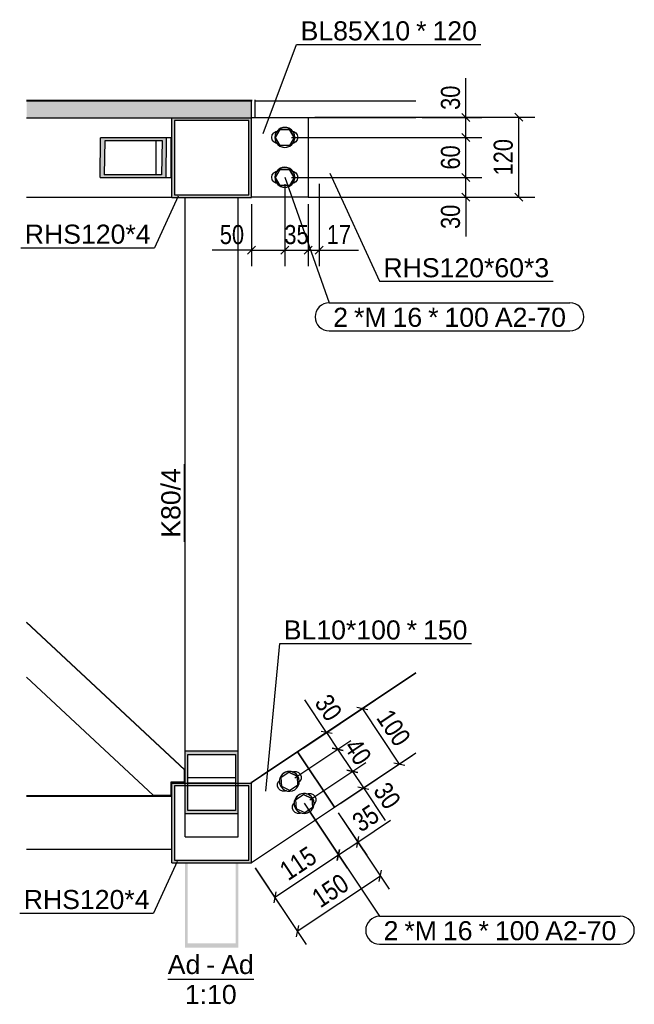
# Model space of a CAD drawing. Header units: millimetres. Extents: x -32861 to 254386, y 0 to 15445.
# Tile 10 of 67: x 34206 to 35130, y 44 to 1524. Entities that reach past the tile are written whole.
import ezdxf

# ---------------------------------------------------------------- set-up
doc = ezdxf.new("R2010")
doc.units = ezdxf.units.MM
doc.styles.add('Arial', font='ARIAL.TTF', dxfattribs={"height": 0.2})
doc.styles.add('Arial Narrow', font='ARIALN.TTF', dxfattribs={"height": 0.2})

# ---------------------------------------------------------------- blocks, each defined once
blk = doc.blocks.new('Unknown-31 - 85881')
at = {"color": 5}
blk.add_line((34428.8, 82.5), (34558, 82.5), dxfattribs=at)
at = {"color": 5, "style": 'Arial'}
for s, height, p in [('Ad', 28.65, (34428.8, 90)), ('Ad', 28.65, (34509, 90)), ('-', 28.7, (34486.7, 90)), ('1:10', 28.65, (34454.4, 45))]:
    blk.add_text(s, height=height, dxfattribs=at).set_placement(p)
blk = doc.blocks.new('Part-85922 - 85881')
h = blk.add_hatch(color=7)
h.paths.add_polyline_path([(34454.7, 257.1), (34454.7, 129.7), (34534.7, 129.7), (34534.7, 257.1)])
h.paths.add_polyline_path([(34530.7, 136.3), (34458.7, 136.3), (34458.7, 255.7), (34530.7, 255.7)])
blk = doc.blocks.new('Bolt-85898 - 85881')
at = {"color": 136}
for p, q in [((34585.2, 1347.6), (34585.9, 1351.2)), ((34585.9, 1343.9), (34585.2, 1347.6)), ((34585.9, 1351.2), (34588, 1354.3)), ((34588, 1354.3), (34591.1, 1356.3)), ((34590.8, 1347.5), (34597.8, 1359.5)), ((34590.8, 1347.4), (34597.8, 1359.4)), ((34590.9, 1347.5), (34590.8, 1347.5)), ((34590.8, 1347.4), (34590.8, 1347.5)), ((34597.8, 1335.4), (34590.8, 1347.4)), ((34591.1, 1356.3), (34593.5, 1356.8)), ((34611.6, 1359.5), (34597.8, 1359.5)), ((34597.8, 1359.5), (34597.8, 1359.4)), ((34597.8, 1359.4), (34611.6, 1359.4)), ((34618.5, 1347.5), (34611.6, 1359.5)), ((34611.6, 1359.5), (34611.6, 1359.4)), ((34611.6, 1359.4), (34618.5, 1347.4)), ((34618.5, 1347.4), (34611.6, 1335.4)), ((34615.9, 1356.8), (34618.3, 1356.3)), ((34618.3, 1356.3), (34621.4, 1354.3)), ((34618.5, 1347.5), (34618.5, 1347.5)), ((34618.5, 1347.5), (34618.5, 1347.4)), ((34621.4, 1354.3), (34623.5, 1351.2)), ((34623.5, 1351.2), (34624.2, 1347.6)), ((34624.2, 1347.6), (34623.5, 1343.9)), ((34588, 1340.8), (34585.9, 1343.9)), ((34591.1, 1338.8), (34588, 1340.8)), ((34593.4, 1338.3), (34591.1, 1338.8)), ((34611.6, 1335.4), (34597.8, 1335.4)), ((34618.3, 1338.8), (34616, 1338.3)), ((34621.4, 1340.8), (34618.3, 1338.8)), ((34623.5, 1343.9), (34621.4, 1340.8)), ((34585.2, 1287.6), (34585.9, 1291.2)), ((34585.9, 1291.2), (34588, 1294.3)), ((34588, 1294.3), (34591.1, 1296.3)), ((34590.8, 1287.5), (34597.8, 1299.5)), ((34590.8, 1287.4), (34597.8, 1299.4)), ((34591.1, 1296.3), (34593.5, 1296.8)), ((34611.6, 1299.5), (34597.8, 1299.5)), ((34597.8, 1299.5), (34597.8, 1299.4)), ((34597.8, 1299.4), (34611.6, 1299.4)), ((34618.5, 1287.5), (34611.6, 1299.5)), ((34611.6, 1299.5), (34611.6, 1299.4)), ((34611.6, 1299.4), (34618.5, 1287.4)), ((34615.9, 1296.8), (34618.3, 1296.3)), ((34618.3, 1296.3), (34621.4, 1294.3)), ((34621.4, 1294.3), (34623.5, 1291.2)), ((34623.5, 1291.2), (34624.2, 1287.6)), ((34585.9, 1283.9), (34585.2, 1287.6)), ((34588, 1280.8), (34585.9, 1283.9)), ((34591.1, 1278.8), (34588, 1280.8)), ((34590.9, 1287.5), (34590.8, 1287.5)), ((34590.8, 1287.4), (34590.8, 1287.5)), ((34597.8, 1275.4), (34590.8, 1287.4)), ((34593.4, 1278.3), (34591.1, 1278.8)), ((34611.6, 1275.4), (34597.8, 1275.4)), ((34618.5, 1287.4), (34611.6, 1275.4)), ((34618.3, 1278.8), (34616, 1278.3)), ((34621.4, 1280.8), (34618.3, 1278.8)), ((34618.5, 1287.5), (34618.5, 1287.5)), ((34618.5, 1287.5), (34618.5, 1287.4)), ((34623.5, 1283.9), (34621.4, 1280.8)), ((34624.2, 1287.6), (34623.5, 1283.9))]:
    blk.add_line(p, q, dxfattribs=at)
for centre, start, end in [((34604.7, 1347.5), 0, 180), ((34604.7, 1347.6), 330.0009, 150.0009), ((34604.7, 1347.6), 150.0009, 330.0009), ((34604.7, 1347.5), 180, 0), ((34604.7, 1287.5), 0, 180), ((34604.7, 1287.6), 330.0009, 150.0009), ((34604.7, 1287.6), 150.0009, 330.0009), ((34604.7, 1287.5), 180, 0)]:
    blk.add_arc(centre, 15, start, end, dxfattribs=at)
blk = doc.blocks.new('Part-85882 - 85881')
at = {"color": 7}
for p, q in [((34559.7, 1404.1), (34559.7, 1377.6)), ((34559.7, 1402.6), (34801.7, 1402.6)), ((34559.7, 1377.6), (34801.7, 1377.6))]:
    blk.add_line(p, q, dxfattribs=at)
blk = doc.blocks.new('Bolt-85888 - 85881')
at = {"color": 136}
for p, q in [((34599.1, 385.7), (34610.7, 393.4)), ((34599.1, 385.7), (34610.7, 393.3)), ((34599.1, 385.7), (34599.1, 385.7)), ((34599.1, 385.7), (34599.1, 385.7)), ((34600, 371.8), (34599.1, 385.7)), ((34623.1, 387.3), (34610.7, 393.4)), ((34610.7, 393.4), (34610.7, 393.3)), ((34610.7, 393.3), (34623.1, 387.2)), ((34615.7, 393.5), (34618, 394.5)), ((34618, 394.5), (34621.7, 394.5)), ((34621.7, 394.5), (34625.2, 393.1)), ((34623.1, 387.2), (34623.1, 387.3)), ((34623.1, 387.3), (34623.1, 387.2)), ((34623.1, 387.2), (34624, 373.4)), ((34625.2, 393.1), (34627.8, 390.4)), ((34627.8, 390.4), (34629.2, 387)), ((34629.2, 387), (34629.2, 383.3)), ((34593.9, 375.9), (34595.3, 379.4)), ((34593.9, 372.2), (34593.9, 375.9)), ((34595.3, 368.8), (34593.9, 372.2)), ((34595.3, 379.4), (34597.1, 381.1)), ((34612.4, 365.7), (34600, 371.8)), ((34624, 373.4), (34612.4, 365.7)), ((34627.8, 379.9), (34626, 378.2)), ((34629.2, 383.3), (34627.8, 379.9)), ((34597.9, 366.2), (34595.3, 368.8)), ((34601.4, 364.8), (34597.9, 366.2)), ((34605.1, 364.8), (34601.4, 364.8)), ((34607.3, 365.7), (34605.1, 364.8)), ((34621.3, 352.5), (34632.8, 360.1)), ((34621.3, 352.4), (34632.8, 360.1)), ((34645.3, 354), (34632.8, 360.1)), ((34632.8, 360.1), (34632.8, 360.1)), ((34632.8, 360.1), (34645.3, 353.9)), ((34637.9, 360.3), (34640.2, 361.2)), ((34640.2, 361.2), (34643.9, 361.2)), ((34643.9, 361.2), (34647.3, 359.8)), ((34647.3, 359.8), (34650, 357.2)), ((34650, 357.2), (34651.4, 353.7)), ((34616.1, 342.7), (34617.5, 346.1)), ((34616.1, 339), (34616.1, 342.7)), ((34617.5, 346.1), (34619.3, 347.8)), ((34621.3, 352.4), (34621.3, 352.5)), ((34621.3, 352.4), (34621.3, 352.5)), ((34622.2, 338.5), (34621.3, 352.4)), ((34645.3, 353.9), (34645.3, 354)), ((34645.3, 354), (34645.3, 353.9)), ((34645.3, 353.9), (34646.2, 340.1)), ((34649.9, 346.6), (34648.2, 344.9)), ((34651.4, 350), (34649.9, 346.6)), ((34651.4, 353.7), (34651.4, 350)), ((34617.5, 335.5), (34616.1, 339)), ((34620.1, 332.9), (34617.5, 335.5)), ((34623.6, 331.5), (34620.1, 332.9)), ((34634.6, 332.4), (34622.2, 338.5)), ((34627.3, 331.5), (34623.6, 331.5)), ((34629.5, 332.4), (34627.3, 331.5)), ((34646.2, 340.1), (34634.6, 332.4))]:
    blk.add_line(p, q, dxfattribs=at)
for centre, start, end in [((34611.5, 379.6), 3.6899, 183.6899), ((34611.5, 379.6), 33.6891, 213.6891), ((34611.5, 379.6), 213.6891, 33.6891), ((34611.5, 379.6), 183.6899, 3.6899), ((34633.7, 346.3), 3.6899, 183.6899), ((34633.7, 346.3), 33.6891, 213.6891), ((34633.7, 346.3), 183.6899, 3.6899), ((34633.7, 346.3), 213.6891, 33.6891)]:
    blk.add_arc(centre, 15, start, end, dxfattribs=at)
blk = doc.blocks.new('Part-85893 - 85881')
at = {"color": 7}
for p, q in [((34554.6, 377.8), (34624, 424.1)), ((34624, 424), (34554.6, 377.7)), ((34624, 424), (34624, 424.1)), ((34624, 424.1), (34679.5, 340.9)), ((34679.5, 340.8), (34624, 424)), ((34554.6, 377.7), (34554.6, 377.8)), ((34554.6, 377.7), (34554.6, 377.8)), ((34554.6, 377.7), (34554.6, 377.1)), ((34554.7, 257.6), (34679.5, 340.8)), ((34679.5, 340.8), (34679.5, 340.9)), ((34679.5, 340.9), (34679.5, 340.9))]:
    blk.add_line(p, q, dxfattribs=at)
blk = doc.blocks.new('Part-85963 - 85881')
h = blk.add_hatch(color=6)
h.paths.add_polyline_path([(34434.7, 377.1), (34434.7, 257.1), (34554.7, 257.1), (34554.7, 377.1)])
h.paths.add_polyline_path([(34550.7, 261.1), (34438.7, 261.1), (34438.7, 373.1), (34550.7, 373.1)])
at = {"color": 7}
for p, q in [((34434.7, 377.1), (34434.7, 378.7)), ((34434.7, 257.1), (34434.7, 377.1)), ((34434.7, 377.1), (34554.7, 377.1)), ((34550.7, 373.1), (34438.7, 373.1)), ((34438.7, 373.1), (34438.7, 261.1)), ((34550.7, 261.1), (34550.7, 373.1)), ((34554.7, 377.8), (34554.7, 379)), ((34554.7, 377.1), (34554.7, 377.6)), ((34554.7, 257.1), (34554.7, 377.1)), ((34434.7, 257.1), (34554.7, 257.1)), ((34438.7, 261.1), (34550.7, 261.1))]:
    blk.add_line(p, q, dxfattribs=at)
blk = doc.blocks.new('Part-85967 - 85881')
at = {"color": 7}
for p, q in [((34454.7, 424.8), (34454.7, 1257.1)), ((34534.7, 424.8), (34534.7, 1257.1)), ((34458.7, 377.6), (34530.7, 377.6))]:
    blk.add_line(p, q, dxfattribs=at)
blk = doc.blocks.new('Part-85903 - 85881')
at = {"color": 7}
for p, q in [((34554.7, 1377.6), (34639.7, 1377.6)), ((34554.7, 1377.6), (34559.7, 1377.6)), ((34639.7, 1377.6), (34639.7, 1377.6)), ((34639.7, 1377.6), (34639.7, 1257.6)), ((34639.7, 1257.6), (34554.7, 1257.6))]:
    blk.add_line(p, q, dxfattribs=at)
blk = doc.blocks.new('Part-85913 - 85881')
at = {"color": 7}
for p, q in [((34569.7, 388.4), (34801.7, 543)), ((34569.7, 387.9), (34801.7, 542.5)), ((34679.5, 340.9), (34801.7, 422.3)), ((34569.7, 387.9), (34569.7, 388.4)), ((34569.7, 388.4), (34569.7, 387.9)), ((34569.7, 387.8), (34569.7, 387.9))]:
    blk.add_line(p, q, dxfattribs=at)
blk = doc.blocks.new('Part-85918 - 85881')
at = {"color": 7}
for p, q in [((34569.7, 1377.6), (34569.7, 1377.6)), ((34639.7, 1257.6), (34801.7, 1257.6))]:
    blk.add_line(p, q, dxfattribs=at)
blk = doc.blocks.new('Part-85923 - 85881')
blk.add_hatch(color=6).paths.add_polyline_path([(34216.7, 1402.1), (34216.7, 1377.1), (34554.7, 1377.1), (34554.7, 1402.1)])
at = {"color": 7}
for p, q in [((34554.7, 1402.9), (34216.7, 1402.9)), ((34554.7, 1402.1), (34216.7, 1402.1)), ((34554.7, 1402.9), (34554.7, 1402.1)), ((34554.7, 1402.1), (34554.7, 1402.9)), ((34554.7, 1377.1), (34554.7, 1402.1)), ((34216.7, 1377.1), (34554.7, 1377.1))]:
    blk.add_line(p, q, dxfattribs=at)
blk = doc.blocks.new('Part-85924 - 85881')
at = {"color": 7}
for p, q in [((34554.7, 1402.9), (34216.7, 1402.9)), ((34554.7, 1404.1), (34554.7, 1402.1))]:
    blk.add_line(p, q, dxfattribs=at)
blk = doc.blocks.new('Part-85933 - 85881')
h = blk.add_hatch(color=6)
h.paths.add_polyline_path([(34454.7, 424.8), (34454.7, 331.1), (34534.7, 331.1), (34534.7, 424.8)])
h.paths.add_polyline_path([(34530.7, 335.8), (34458.7, 335.8), (34458.7, 420.1), (34530.7, 420.1)])
at = {"color": 7}
for p, q in [((34454.7, 331.1), (34454.7, 424.8)), ((34534.7, 424.8), (34454.7, 424.8)), ((34458.7, 420.1), (34530.7, 420.1)), ((34458.7, 335.8), (34458.7, 420.1)), ((34530.7, 420.1), (34530.7, 335.8)), ((34534.7, 331.1), (34534.7, 424.8)), ((34458.7, 385.4), (34530.7, 385.4)), ((34454.7, 296), (34454.7, 331.1)), ((34454.7, 331.1), (34534.7, 331.1)), ((34530.7, 335.8), (34458.7, 335.8)), ((34534.7, 296), (34534.7, 331.1)), ((34454.7, 296), (34534.7, 296))]:
    blk.add_line(p, q, dxfattribs=at)
blk = doc.blocks.new('Part-85951 - 85881')
h = blk.add_hatch(color=6)
h.paths.add_polyline_path([(34434.7, 1377.1), (34434.7, 1257.1), (34554.7, 1257.1), (34554.7, 1377.1)])
h.paths.add_polyline_path([(34550.7, 1261.1), (34438.7, 1261.1), (34438.7, 1373.1), (34550.7, 1373.1)])
at = {"color": 7}
for p, q in [((34434.7, 1257.1), (34434.7, 1377.1)), ((34434.7, 1377.1), (34554.7, 1377.1)), ((34554.7, 1257.1), (34554.7, 1377.1)), ((34550.7, 1373.1), (34438.7, 1373.1)), ((34438.7, 1373.1), (34438.7, 1261.1)), ((34550.7, 1261.1), (34550.7, 1373.1)), ((34438.7, 1261.1), (34550.7, 1261.1)), ((34434.7, 1257.1), (34554.7, 1257.1))]:
    blk.add_line(p, q, dxfattribs=at)
blk = doc.blocks.new('Part-85956 - 85881')
at = {"color": 7}
for p, q in [((34453.7, 397.6), (34216.7, 619.1)), ((34216.7, 618.5), (34453.7, 397.1)), ((34216.7, 536.4), (34406.9, 358.7)), ((34453.7, 378.7), (34453.7, 397.6)), ((34433.7, 358.7), (34433.7, 378.7)), ((34433.7, 378.7), (34453.7, 378.7)), ((34406.9, 358.7), (34433.7, 358.7))]:
    blk.add_line(p, q, dxfattribs=at)
blk = doc.blocks.new('Part-85970 - 85881')
at = {"color": 7}
for p, q in [((34216.7, 358.3), (34434.7, 358.3)), ((34216.7, 357.6), (34434.7, 357.6)), ((34216.7, 277.6), (34434.7, 277.6))]:
    blk.add_line(p, q, dxfattribs=at)
blk = doc.blocks.new('Part-85976 - 85881')
h = blk.add_hatch(color=6)
h.paths.add_polyline_path([(34327.9, 1347.1), (34327.2, 1287.1), (34426.2, 1287.1), (34426.8, 1347.1)])
h.paths.add_polyline_path([(34419.6, 1291.1), (34333.9, 1291.1), (34334.5, 1343.1), (34420.2, 1343.1)])
at = {"color": 7}
for p, q in [((34327.2, 1287.1), (34327.9, 1347.1)), ((34327.9, 1347.1), (34404.6, 1347.6)), ((34426.8, 1347.1), (34327.9, 1347.1)), ((34404.6, 1347.6), (34433.7, 1347.6)), ((34426.2, 1287.1), (34426.8, 1347.1)), ((34426.8, 1347.1), (34433.7, 1347.2)), ((34433.7, 1347.6), (34433.7, 1347.2)), ((34433.7, 1287.2), (34433.7, 1347.6)), ((34333.9, 1291.1), (34334.5, 1343.1)), ((34334.5, 1343.1), (34420.2, 1343.1)), ((34411.2, 1291.6), (34411.2, 1343.1)), ((34420.2, 1343.1), (34419.6, 1291.1)), ((34333.9, 1291.1), (34411.2, 1291.6)), ((34419.6, 1291.1), (34333.9, 1291.1)), ((34411.2, 1291.6), (34419.6, 1291.6)), ((34327.2, 1287.1), (34426.2, 1287.1)), ((34426.2, 1287.1), (34433.7, 1287.2))]:
    blk.add_line(p, q, dxfattribs=at)
blk = doc.blocks.new('Part-85981 - 85881')
at = {"color": 7}
blk.add_line((34216.7, 1257.6), (34434.7, 1257.6), dxfattribs=at)
blk = doc.blocks.new('StraightDimension-102202 - 85881')
at = {"color": 174}
for p, q in [((34604.7, 1277.4), (34604.7, 1154.2)), ((34554.7, 1247.1), (34554.7, 1154.2)), ((34560.7, 1184.2), (34548.7, 1172.2)), ((34598.7, 1172.2), (34610.7, 1184.2)), ((34554.7, 1178.2), (34495.7, 1178.2)), ((34554.7, 1178.2), (34495.7, 1178.2)), ((34554.7, 1178.2), (34604.7, 1178.2))]:
    blk.add_line(p, q, dxfattribs=at)
at = {"color": 30, "style": 'Arial Narrow'}
blk.add_text('50', height=28.63, dxfattribs=at).set_placement((34507, 1187.2))
blk = doc.blocks.new('StraightDimension-86053 - 85881')
at = {"color": 174}
for p, q in [((34632.4, 429.6), (34741.2, 502.1)), ((34729.6, 487.1), (34712.9, 490.5)), ((34721.3, 488.8), (34776.7, 405.6)), ((34687.9, 346.4), (34796.7, 418.9)), ((34768.4, 407.3), (34785, 403.9))]:
    blk.add_line(p, q, dxfattribs=at)
at = {"color": 30, "style": 'Arial Narrow'}
blk.add_text('100', height=28.63, rotation=303.6897, dxfattribs=at).set_placement((34741.3, 475))
blk = doc.blocks.new('StraightDimension-105775 - 85881')
at = {"color": 174}
for p, q in [((34619.9, 385), (34704.1, 441.2)), ((34692.4, 426.2), (34675.8, 429.5)), ((34684.1, 427.9), (34706.3, 394.6)), ((34642.1, 351.8), (34726.3, 407.9)), ((34698, 396.3), (34714.6, 392.9))]:
    blk.add_line(p, q, dxfattribs=at)
at = {"color": 30, "style": 'Arial Narrow'}
blk.add_text('40', height=28.63, rotation=303.6897, dxfattribs=at).set_placement((34692.6, 431.4))
blk = doc.blocks.new('StraightDimension-86110 - 85881')
at = {"color": 174}
for p, q in [((34649.7, 1377.9), (34980.2, 1377.9)), ((34962.2, 1371.9), (34950.2, 1383.9)), ((34956.2, 1257.6), (34956.2, 1377.9)), ((34950.2, 1263.6), (34962.2, 1251.6)), ((34649.7, 1257.6), (34980.2, 1257.6))]:
    blk.add_line(p, q, dxfattribs=at)
at = {"color": 30, "style": 'Arial Narrow'}
blk.add_text('120', height=28.63, rotation=90.0002, dxfattribs=at).set_placement((34947.2, 1290.4))
blk = doc.blocks.new('StraightDimension-86011 - 85881')
at = {"color": 174}
for p, q in [((34685, 332.5), (34761.6, 217.7)), ((34560.2, 249.3), (34636.8, 134.5)), ((34623.5, 154.4), (34748.3, 237.7)), ((34746.6, 229.3), (34749.9, 246)), ((34625.1, 162.8), (34621.8, 146.1))]:
    blk.add_line(p, q, dxfattribs=at)
at = {"color": 30, "style": 'Arial Narrow'}
blk.add_text('150', height=28.63, rotation=33.6899, dxfattribs=at).set_placement((34658.1, 188.4))
blk = doc.blocks.new('StraightDimension-105777 - 85881')
at = {"color": 174}
for p, q in [((34614.7, 1347.4), (34900.9, 1347.4)), ((34882.9, 1341.4), (34870.9, 1353.4)), ((34876.9, 1287.4), (34876.9, 1347.4)), ((34870.9, 1293.4), (34882.9, 1281.4)), ((34614.7, 1287.4), (34900.9, 1287.4))]:
    blk.add_line(p, q, dxfattribs=at)
at = {"color": 30, "style": 'Arial Narrow'}
blk.add_text('60', height=28.63, rotation=90.0002, dxfattribs=at).set_placement((34867.9, 1299.2))
blk = doc.blocks.new('StraightDimension-86126 - 85881')
at = {"color": 174}
for p, q in [((34876.9, 1377.6), (34876.9, 1436.6)), ((34876.9, 1377.6), (34876.9, 1436.6)), ((34811.3, 1377.6), (34900.9, 1377.6)), ((34882.9, 1371.6), (34870.9, 1383.6)), ((34876.9, 1347.4), (34876.9, 1377.6)), ((34614.7, 1347.4), (34900.9, 1347.4)), ((34870.9, 1353.4), (34882.9, 1341.4))]:
    blk.add_line(p, q, dxfattribs=at)
at = {"color": 30, "style": 'Arial Narrow'}
blk.add_text('30', height=28.63, rotation=90.0002, dxfattribs=at).set_placement((34867.9, 1388.9))
blk = doc.blocks.new('StraightDimension-85983 - 85881')
at = {"color": 174}
for p, q in [((34639.3, 337.9), (34698.5, 249)), ((34589.6, 205.3), (34685.2, 269)), ((34683.6, 260.7), (34686.9, 277.3)), ((34560.2, 249.4), (34602.9, 185.3)), ((34591.3, 213.6), (34588, 196.9))]:
    blk.add_line(p, q, dxfattribs=at)
at = {"color": 30, "style": 'Arial Narrow'}
blk.add_text('115', height=28.63, rotation=33.6899, dxfattribs=at).set_placement((34609.7, 229.4))
blk = doc.blocks.new('StraightDimension-85984 - 85881')
at = {"color": 174}
for p, q in [((34639.3, 337.9), (34698.5, 249)), ((34685, 332.5), (34727.7, 268.5)), ((34714.4, 288.4), (34763.5, 321.2)), ((34714.4, 288.4), (34763.5, 321.2)), ((34712.7, 280.1), (34716.1, 296.8)), ((34685.2, 269), (34714.4, 288.4)), ((34686.9, 277.3), (34683.6, 260.7))]:
    blk.add_line(p, q, dxfattribs=at)
at = {"color": 30, "style": 'Arial Narrow'}
blk.add_text('35', height=28.63, rotation=33.6899, dxfattribs=at).set_placement((34718.8, 302.2))
blk = doc.blocks.new('StraightDimension-86023 - 85881')
at = {"color": 174}
for p, q in [((34667.4, 452.9), (34634.7, 502)), ((34667.4, 452.9), (34634.7, 502)), ((34632.3, 429.5), (34687.4, 466.2)), ((34675.7, 451.3), (34659.1, 454.6)), ((34667.4, 452.9), (34684.1, 427.9)), ((34619.9, 385), (34704.1, 441.2)), ((34675.8, 429.5), (34692.4, 426.2))]:
    blk.add_line(p, q, dxfattribs=at)
at = {"color": 30, "style": 'Arial Narrow'}
blk.add_text('30', height=28.63, rotation=303.6897, dxfattribs=at).set_placement((34648.4, 497.6))
blk = doc.blocks.new('StraightDimension-86025 - 85881')
at = {"color": 174}
for p, q in [((34642.1, 351.8), (34726.3, 407.9)), ((34714.6, 392.9), (34698, 396.3)), ((34706.3, 394.6), (34722.9, 369.7)), ((34687.8, 346.3), (34742.8, 383)), ((34714.6, 371.4), (34731.2, 368.1)), ((34722.9, 369.7), (34755.6, 320.6)), ((34722.9, 369.7), (34755.6, 320.6))]:
    blk.add_line(p, q, dxfattribs=at)
at = {"color": 30, "style": 'Arial Narrow'}
blk.add_text('30', height=28.63, rotation=303.6897, dxfattribs=at).set_placement((34736.6, 365.3))
blk = doc.blocks.new('StraightDimension-102201 - 85881')
at = {"color": 174}
for p, q in [((34604.7, 1277.4), (34604.7, 1154.2)), ((34639.7, 1247.2), (34639.7, 1154.2)), ((34610.7, 1184.2), (34598.7, 1172.2)), ((34633.7, 1172.2), (34645.7, 1184.2)), ((34604.7, 1178.2), (34639.7, 1178.2))]:
    blk.add_line(p, q, dxfattribs=at)
at = {"color": 30, "style": 'Arial Narrow'}
blk.add_text('35', height=28.63, dxfattribs=at).set_placement((34604, 1187.2))
blk = doc.blocks.new('StraightDimension-86124 - 85881')
at = {"color": 174}
for p, q in [((34882.9, 1281.4), (34870.9, 1293.4)), ((34614.7, 1287.4), (34900.9, 1287.4)), ((34876.9, 1257.6), (34876.9, 1287.4)), ((34870.9, 1263.6), (34882.9, 1251.6)), ((34811.3, 1257.6), (34900.9, 1257.6)), ((34876.9, 1257.6), (34876.9, 1198.7)), ((34876.9, 1257.6), (34876.9, 1198.7))]:
    blk.add_line(p, q, dxfattribs=at)
at = {"color": 30, "style": 'Arial Narrow'}
blk.add_text('30', height=28.63, rotation=90.0002, dxfattribs=at).set_placement((34867.9, 1209.9))
blk = doc.blocks.new('StraightDimension-102200 - 85881')
at = {"color": 174}
for p, q in [((34656.5, 1277.6), (34656.5, 1154.2)), ((34639.7, 1247.2), (34639.7, 1154.2)), ((34633.7, 1172.2), (34645.7, 1184.2)), ((34662.5, 1184.2), (34650.5, 1172.2)), ((34639.7, 1178.2), (34656.5, 1178.2)), ((34656.5, 1178.2), (34715.5, 1178.2)), ((34656.5, 1178.2), (34715.5, 1178.2))]:
    blk.add_line(p, q, dxfattribs=at)
at = {"color": 30, "style": 'Arial Narrow'}
blk.add_text('17', height=28.63, dxfattribs=at).set_placement((34667.7, 1187.2))
blk = doc.blocks.new('Mark-85959 - 85881')
at = {"color": 136}
for p in [(34442.7, 259.1), (34206.3, 181.7)]:
    blk.add_line(p, (34407.3, 181.7), dxfattribs=at)
at = {"color": 30, "style": 'Arial'}
blk.add_text('RHS120*4', height=28.65, dxfattribs=at).set_placement((34212.3, 187.7))
blk = doc.blocks.new('Mark-85884 - 85881')
at = {"color": 7}
for p, q in [((34633.7, 346.6), (34747.2, 176.8)), ((34747.2, 176.8), (35108.9, 176.8)), ((34747.2, 134.8), (35108.9, 134.8))]:
    blk.add_line(p, q, dxfattribs=at)
for centre, start, end in [((34747.2, 155.8), 90, 270), ((35108.9, 155.8), 270, 90)]:
    blk.add_arc(centre, 21, start, end, dxfattribs=at)
at = {"color": 30, "style": 'Arial'}
for s, height, p in [('2', 28.7, (34753.2, 140.8)), ('*M', 28.65, (34784.4, 140.8)), ('16', 28.65, (34842.3, 140.8)), ('*', 28.7, (34895.8, 140.8)), ('100', 28.65, (34920.4, 140.8)), ('A2-70', 28.65, (34996.1, 140.8))]:
    blk.add_text(s, height=height, dxfattribs=at).set_placement(p)
blk = doc.blocks.new('Mark-85889 - 85881')
at = {"color": 136}
for p, q in [((34576.1, 364.8), (34597.1, 586.9)), ((34597.1, 586.9), (34885.1, 586.9))]:
    blk.add_line(p, q, dxfattribs=at)
at = {"color": 30, "style": 'Arial'}
for s, height, p in [('BL10*100', 28.65, (34603.1, 592.9)), ('*', 28.7, (34787.8, 592.9)), ('150', 28.65, (34812.4, 592.9))]:
    blk.add_text(s, height=height, dxfattribs=at).set_placement(p)
blk = doc.blocks.new('Mark-85894 - 85881')
at = {"color": 7}
for p, q in [((34604.7, 1287.9), (34671.4, 1098.8)), ((34671.4, 1098.8), (35033.1, 1098.8)), ((34671.4, 1056.8), (35033.1, 1056.8))]:
    blk.add_line(p, q, dxfattribs=at)
for centre, start, end in [((34671.4, 1077.8), 90, 270), ((35033.1, 1077.8), 270, 90)]:
    blk.add_arc(centre, 21, start, end, dxfattribs=at)
at = {"color": 30, "style": 'Arial'}
for s, height, p in [('2', 28.7, (34677.4, 1062.8)), ('*M', 28.65, (34708.7, 1062.8)), ('16', 28.65, (34766.6, 1062.8)), ('*', 28.7, (34820.1, 1062.8)), ('100', 28.65, (34844.6, 1062.8)), ('A2-70', 28.65, (34920.4, 1062.8))]:
    blk.add_text(s, height=height, dxfattribs=at).set_placement(p)
blk = doc.blocks.new('Mark-85899 - 85881')
at = {"color": 136}
for p, q in [((34572, 1353.3), (34622.4, 1487.4)), ((34622.4, 1487.4), (34899.4, 1487.4))]:
    blk.add_line(p, q, dxfattribs=at)
at = {"color": 30, "style": 'Arial'}
for s, height, p in [('*', 28.7, (34802, 1493.4)), ('BL85X10', 28.65, (34628.4, 1493.4)), ('120', 28.65, (34826.6, 1493.4))]:
    blk.add_text(s, height=height, dxfattribs=at).set_placement(p)
blk = doc.blocks.new('Mark-85914 - 85881')
at = {"color": 136}
for p, q in [((34672.4, 1293.9), (34746.8, 1131.3)), ((34746.8, 1131.3), (35007.9, 1131.3))]:
    blk.add_line(p, q, dxfattribs=at)
at = {"color": 30, "style": 'Arial'}
blk.add_text('RHS120*60*3', height=28.652, dxfattribs=at).set_placement((34752.8, 1137.3))
blk = doc.blocks.new('Mark-85947 - 85881')
at = {"color": 136}
for p in [(34444.3, 1259.1), (34207.9, 1181.8)]:
    blk.add_line(p, (34409, 1181.8), dxfattribs=at)
at = {"color": 30, "style": 'Arial'}
blk.add_text('RHS120*4', height=28.65, dxfattribs=at).set_placement((34213.9, 1187.8))
blk = doc.blocks.new('Mark-85965 - 85881')
at = {"color": 136}
blk.add_line((34453.7, 739.8), (34453.7, 856.4), dxfattribs=at)
at = {"color": 30, "style": 'Arial'}
blk.add_text('K80/4', height=28.65, rotation=90.0002, dxfattribs=at).set_placement((34447.7, 745.8))

msp = doc.modelspace()

# ---------------------------------------------------------------- block references
for name in ['Mark-85899 - 85881', 'StraightDimension-86126 - 85881', 'Part-85924 - 85881', 'Part-85923 - 85881', 'Part-85882 - 85881', 'Part-85951 - 85881', 'Part-85903 - 85881', 'Part-85918 - 85881', 'StraightDimension-86110 - 85881', 'Bolt-85898 - 85881', 'Part-85976 - 85881', 'StraightDimension-105777 - 85881', 'Mark-85894 - 85881', 'StraightDimension-86124 - 85881', 'Mark-85914 - 85881', 'StraightDimension-102202 - 85881', 'StraightDimension-102201 - 85881', 'StraightDimension-102200 - 85881', 'Mark-85947 - 85881', 'Part-85981 - 85881', 'Part-85967 - 85881', 'Mark-85965 - 85881', 'Mark-85889 - 85881', 'Part-85956 - 85881', 'Part-85913 - 85881', 'StraightDimension-86023 - 85881', 'StraightDimension-86053 - 85881', 'StraightDimension-105775 - 85881', 'Part-85933 - 85881', 'Part-85893 - 85881', 'StraightDimension-86025 - 85881', 'Bolt-85888 - 85881', 'Part-85963 - 85881', 'Part-85970 - 85881', 'StraightDimension-85984 - 85881', 'Mark-85884 - 85881', 'StraightDimension-85983 - 85881', 'StraightDimension-86011 - 85881', 'Mark-85959 - 85881', 'Part-85922 - 85881', 'Unknown-31 - 85881']:
    msp.add_blockref(name, (0, 0))

doc.saveas('drawing.dxf')
